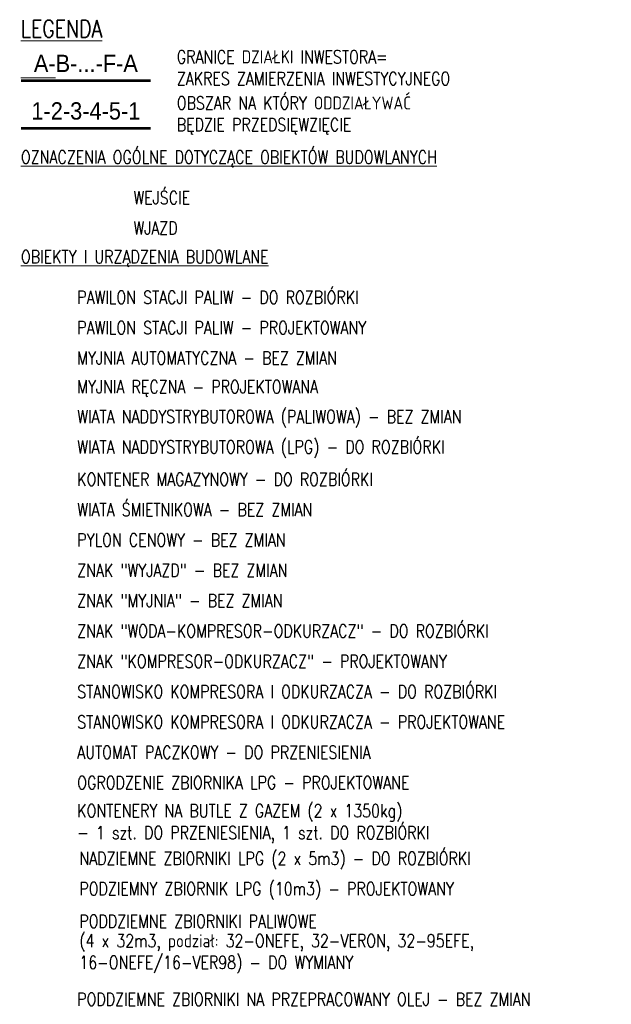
# Model space of a CAD drawing. Extents: x 7490163 to 7490671, y 5783984 to 5784563.
# Tile 42 of 43: x 7490514 to 7490582, y 5784341 to 5784455. Entities that reach past the tile are written whole.
import ezdxf

# ---------------------------------------------------------------- set-up
doc = ezdxf.new("R2010")
doc.units = 0
doc.header["$MEASUREMENT"] = 0
doc.linetypes.add('HIDDEN', pattern=[0.375, 0.25, -0.125])
for name, color, linetype, lineweight in [('___granice działki', 7, 'CONTINUOUS', 60), ('___opis', 7, 'CONTINUOUS', 20), ('__PROJ_TP_zbiorniki', 5, 'CONTINUOUS', 20)]:
    doc.layers.add(name, color=color, linetype=linetype, lineweight=lineweight)
doc.styles.add('ROMANS', font='romans.shx', dxfattribs={"width": 0.8})
doc.styles.add('WYMIAR', font='arial.ttf', dxfattribs={"width": 0.9, "height": 0.9})

msp = doc.modelspace()

# ---------------------------------------------------------------- linework, layer by layer
at = {"layer": '___granice działki', "color": 7, "linetype": 'HIDDEN', "ltscale": 20, "const_width": 0.3}
for points in [[(7490514.11, 5784447.76), (7490529.11, 5784447.76)], [(7490514.11, 5784442.26), (7490529.11, 5784442.26)]]:
    msp.add_lwpolyline(points, dxfattribs=at)
at = {"layer": '__PROJ_TP_zbiorniki', "linetype": 'HIDDEN', "ltscale": 20}
msp.add_lwpolyline([(7490514.11, 5784448.08), (7490518.11, 5784448.08)], dxfattribs=at)

# ---------------------------------------------------------------- texts
at = {"layer": '___granice działki', "lineweight": 35, "char_height": 2, "width": 9.4015, "attachment_point": 5, "style": 'WYMIAR'}
for s, insert in [('A-B-...-F-A', (7490521.61, 5784449.76)), ('1-2-3-4-5-1', (7490521.61, 5784444.26))]:
    msp.add_mtext(s, dxfattribs=dict(at, insert=insert))
at = {"layer": '___opis', "attachment_point": 4, "style": 'ROMANS'}
for s, insert, char_height, width in [('\\pt2;{\\LLEGENDA}', (7490514.11, 5784453.76), 2, 51.5799), ('{\\LOZNACZENIA OGÓLNE DOTYCZĄCE OBIEKTÓW BUDOWLANYCH}', (7490514.11, 5784438.76), 1.5, 91.0231), ('WEJŚCIE ', (7490527.11, 5784434.26), 1.5, 62.3227), ('WJAZD ', (7490527.11, 5784430.76), 1.5, 62.3227), ('{\\LOBIEKTY I URZĄDZENIA BUDOWLANE}', (7490514.11, 5784427.26), 1.5, 70.4545)]:
    msp.add_mtext(s, dxfattribs=dict(at, insert=insert, char_height=char_height, width=width))
at = {"layer": '___opis', "color": 7, "char_height": 1.5, "attachment_point": 4, "style": 'ROMANS'}
for s, insert, width in [('GRANICE DZIAŁKI INWESTORA=\\PZAKRES ZAMIERZENIA INWESTYCYJNEGO', (7490532.11, 5784449.26), 44.5496), ('OBSZAR NA KTÓRY ODDZIAŁYWAĆ \\PBĘDZIE PRZEDSIĘWZIĘCIE', (7490532.11, 5784443.76), 44.5496), ('PAWILON STACJI PALIW - DO ROZBIÓRKI', (7490520.61, 5784422.76), 44.5496), ('PAWILON STACJI PALIW - PROJEKTOWANY', (7490520.61, 5784419.26), 44.5496), ('MYJNIA AUTOMATYCZNA - BEZ ZMIAN', (7490520.61, 5784415.76), 44.5496), ('MYJNIA RĘCZNA - PROJEKTOWANA', (7490520.61, 5784412.26), 44.5496), ('WIATA NADDYSTRYBUTOROWA (PALIWOWA) - BEZ ZMIAN', (7490520.61, 5784408.76), 58.0209), ('WIATA NADDYSTRYBUTOROWA (LPG) - DO ROZBIÓRKI', (7490520.61, 5784405.26), 54.9346), ('KONTENER MAGAZYNOWY - DO ROZBIÓRKI', (7490520.61, 5784401.76), 54.9346), ('WIATA ŚMIETNIKOWA - BEZ ZMIAN', (7490520.61, 5784398.26), 54.9346), ('PYLON CENOWY - BEZ ZMIAN ', (7490520.61, 5784394.76), 43.2514), ('ZNAK "WYJAZD" - BEZ ZMIAN', (7490520.61, 5784391.26), 43.2514), ('ZNAK "MYJNIA" - BEZ ZMIAN', (7490520.61, 5784387.76), 43.2514), ('ZNAK "WODA-KOMPRESOR-ODKURZACZ" - DO ROZBIÓRKI', (7490520.61, 5784384.26), 57.5651), ('ZNAK "KOMPRESOR-ODKURZACZ" - PROJEKTOWANY', (7490520.61, 5784380.76), 57.5651), ('STANOWISKO KOMPRESORA I ODKURZACZA - DO ROZBIÓRKI', (7490520.61, 5784377.26), 57.5651), ('STANOWISKO KOMPRESORA I ODKURZACZA - PROJEKTOWANE', (7490520.61, 5784373.76), 57.5651), ('AUTOMAT PACZKOWY - DO PRZENIESIENIA', (7490520.61, 5784370.26), 57.5651), ('OGRODZENIE ZBIORNIKA LPG - PROJEKTOWANE', (7490520.61, 5784366.76), 57.5651), ('KONTENERY NA BUTLE Z GAZEM (2 x 1350kg)', (7490520.61, 5784363.26), 55.0041), ('- 1 szt. DO PRZENIESIENIA, 1 szt. DO ROZBIÓRKI', (7490520.61, 5784360.76), 55.0041), ('NADZIEMNE ZBIORNIKI LPG (2 x 5m3) - DO ROZBIÓRKI ', (7490520.86, 5784357.76), 73.9618), ('PODZIEMNY ZBIORNIK LPG (10m3) - PROJEKTOWANY ', (7490520.86, 5784354.26), 73.9618), ('PODDZIEMNE ZBIORNIKI PALIWOWE ', (7490520.86, 5784350.76), 73.9618), ('(4 x 32m3, podział: 32-ONEFE, 32-VERON, 32-95EFE,  ', (7490520.86, 5784348.26), 73.9618), ('16-ONEFE/16-VER98) - DO WYMIANY', (7490520.86, 5784345.76), 73.9618), ('PODDZIEMNE ZBIORNIKI NA PRZEPRACOWANY OLEJ - BEZ ZMIAN', (7490520.61, 5784341.76), 62.7969)]:
    msp.add_mtext(s, dxfattribs=dict(at, insert=insert, width=width))

doc.saveas('drawing.dxf')
